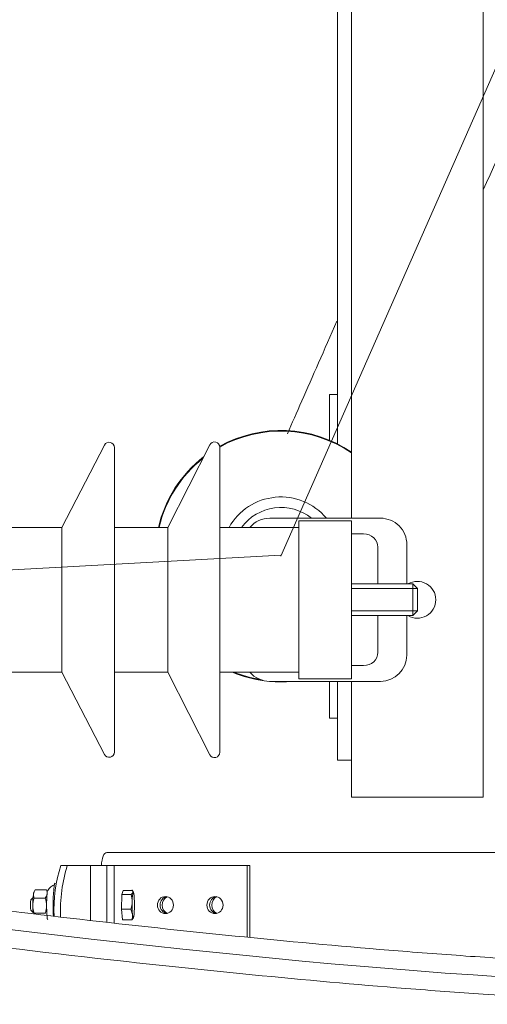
# Model space of a CAD drawing. Header units: millimetres. Extents: x -2674 to -2203, y -551 to -52.
# Tile 9 of 136: x -2399.28 to -2397.5, y -131.15 to -127.4. Entities that reach past the tile are written whole.
import ezdxf
from ezdxf.lldxf.tags import DXFTag

# ---------------------------------------------------------------- set-up
doc = ezdxf.new("R2010")
doc.units = ezdxf.units.MM
doc.layers.add('layer 1', color=7, linetype='Continuous')
tags = doc.linetypes.add('New Line25', pattern=[28.3, 19, -3.1, 3.1, -3.1]).pattern_tags.tags
tags[10:11] = [DXFTag(74, 4), DXFTag(75, 0), DXFTag(340, '0'), DXFTag(46, 1.0), DXFTag(50, 0.0), DXFTag(44, 0.0), DXFTag(45, 0.0)]
tags[8:9] = [DXFTag(74, 4), DXFTag(75, 0), DXFTag(340, '0'), DXFTag(46, 1.0), DXFTag(50, 0.0), DXFTag(44, 0.0), DXFTag(45, 0.0)]
tags[6:7] = [DXFTag(74, 4), DXFTag(75, 0), DXFTag(340, '0'), DXFTag(46, 1.0), DXFTag(50, 0.0), DXFTag(44, 0.0), DXFTag(45, 0.0)]
tags[4:5] = [DXFTag(74, 4), DXFTag(75, 0), DXFTag(340, '0'), DXFTag(46, 1.0), DXFTag(50, 0.0), DXFTag(44, 0.0), DXFTag(45, 0.0)]
tags = doc.linetypes.add('New Line34', pattern=[28.3, 19, -3.1, 3.1, -3.1]).pattern_tags.tags
tags[10:11] = [DXFTag(74, 4), DXFTag(75, 0), DXFTag(340, '0'), DXFTag(46, 1.0), DXFTag(50, 0.0), DXFTag(44, 0.0), DXFTag(45, 0.0)]
tags[8:9] = [DXFTag(74, 4), DXFTag(75, 0), DXFTag(340, '0'), DXFTag(46, 1.0), DXFTag(50, 0.0), DXFTag(44, 0.0), DXFTag(45, 0.0)]
tags[6:7] = [DXFTag(74, 4), DXFTag(75, 0), DXFTag(340, '0'), DXFTag(46, 1.0), DXFTag(50, 0.0), DXFTag(44, 0.0), DXFTag(45, 0.0)]
tags[4:5] = [DXFTag(74, 4), DXFTag(75, 0), DXFTag(340, '0'), DXFTag(46, 1.0), DXFTag(50, 0.0), DXFTag(44, 0.0), DXFTag(45, 0.0)]

msp = doc.modelspace()

# ---------------------------------------------------------------- linework, layer by layer
at = {"layer": 'layer 1', "linetype": 'New Line25', "lineweight": 9}
msp.add_open_spline([(-2398.2846, -129.4437), (-2398.2846, -129.4437), (-2398.2846, -129.4437), (-2398.2846, -129.4437), (-2398.2846, -129.4437), (-2398.2846, -129.4437), (-2394.9167, -121.784), (-2394.9167, -121.784), (-2394.9167, -121.784), (-2394.9167, -121.784), (-2394.9167, -121.784), (-2394.9167, -121.784), (-2394.9167, -121.784), (-2394.9167, -121.784), (-2395.0304, -121.784), (-2395.0304, -121.784), (-2395.0304, -121.784), (-2395.0304, -121.784), (-2395.0304, -121.784), (-2395.0304, -121.784), (-2395.0304, -121.784), (-2395.0304, -121.784), (-2395.7522, -120.719), (-2395.7522, -120.719), (-2395.7522, -120.719), (-2395.7522, -120.719), (-2395.7522, -120.719), (-2395.7522, -120.719)], degree=3, knots=[0, 0, 0, 0, 0.125, 0.125, 0.125, 0.125, 0.25, 0.25, 0.25, 0.25, 0.375, 0.375, 0.375, 0.375, 0.5, 0.5, 0.5, 0.5, 0.625, 0.625, 0.625, 0.625, 0.75, 0.75, 0.75, 0.75, 1, 1, 1, 1], dxfattribs=at)
at = {"layer": 'layer 1', "lineweight": 9}
for points in [[(-2398.0699, -126.5229), (-2398.0699, -126.5229), (-2398.0699, -129.0166), (-2398.0699, -129.0166)], [(-2398.0167, -129.299), (-2398.0167, -129.299), (-2398.0167, -126.53), (-2398.0167, -126.53)], [(-2397.5167, -130.359), (-2397.5167, -130.359), (-2397.5167, -126.5891), (-2397.5167, -126.5891)], [(-2398.0699, -128.829), (-2398.0699, -128.829), (-2398.0999, -128.829), (-2398.0999, -128.829)], [(-2398.0999, -128.829), (-2398.0999, -128.829), (-2398.0999, -129.0028), (-2398.0999, -129.0028)], [(-2398.0699, -129.0166), (-2398.0699, -129.0166), (-2398.0699, -128.829), (-2398.0699, -128.829)], [(-2398.0167, -129.0478), (-2398.166, -128.9467), (-2398.3595, -128.9382), (-2398.517, -129.0259)], [(-2398.0167, -129.0508), (-2398.1657, -128.9491), (-2398.3594, -128.9405), (-2398.5168, -129.0286)], [(-2398.9545, -129.0211), (-2398.9545, -129.0211), (-2399.1156, -129.334), (-2399.1156, -129.334)], [(-2398.9167, -129.0303), (-2398.9167, -129.0303), (-2398.9167, -130.1878), (-2398.9167, -130.1878)], [(-2398.5546, -129.0203), (-2398.5546, -129.0203), (-2398.7141, -129.334), (-2398.7141, -129.334)], [(-2398.5167, -129.0294), (-2398.5167, -129.0294), (-2398.5167, -130.1887), (-2398.5167, -130.1887)], [(-2398.5779, -129.0662), (-2398.6641, -129.1332), (-2398.7247, -129.2277), (-2398.7497, -129.334)], [(-2398.5806, -129.0715), (-2398.664, -129.1378), (-2398.7226, -129.2303), (-2398.7471, -129.334)], [(-2398.3267, -129.299), (-2398.356, -129.299), (-2398.3837, -129.3118), (-2398.4027, -129.334)], [(-2398.3267, -129.299), (-2398.3267, -129.299), (-2397.9067, -129.299), (-2397.9067, -129.299)], [(-2399.1156, -129.334), (-2399.1156, -129.334), (-2399.3167, -129.334), (-2399.3167, -129.334)], [(-2399.1156, -129.334), (-2399.1156, -129.334), (-2399.1156, -129.884), (-2399.1156, -129.884)], [(-2398.7141, -129.334), (-2398.7141, -129.334), (-2398.9167, -129.334), (-2398.9167, -129.334)], [(-2398.7141, -129.334), (-2398.7141, -129.334), (-2398.7141, -129.884), (-2398.7141, -129.884)], [(-2398.2167, -129.334), (-2398.2167, -129.334), (-2398.5167, -129.334), (-2398.5167, -129.334)], [(-2398.2167, -129.309), (-2398.2167, -129.309), (-2398.2167, -129.334), (-2398.2167, -129.334)], [(-2398.0167, -129.309), (-2398.0167, -129.309), (-2398.2167, -129.309), (-2398.2167, -129.309)], [(-2398.2167, -129.334), (-2398.2167, -129.334), (-2398.2167, -129.884), (-2398.2167, -129.884)], [(-2398.0167, -129.309), (-2398.0167, -129.309), (-2398.0167, -129.909), (-2398.0167, -129.909)], [(-2398.0167, -129.359), (-2398.0167, -129.359), (-2397.9706, -129.359), (-2397.9706, -129.359)], [(-2397.9167, -129.409), (-2397.9167, -129.409), (-2397.9167, -129.549), (-2397.9167, -129.549)], [(-2397.8067, -129.399), (-2397.8067, -129.399), (-2397.8067, -129.549), (-2397.8067, -129.549)], [(-2397.7842, -129.549), (-2397.7842, -129.549), (-2398.0167, -129.549), (-2398.0167, -129.549)], [(-2397.7667, -129.5665), (-2397.7667, -129.5665), (-2398.0167, -129.5665), (-2398.0167, -129.5665)], [(-2397.7842, -129.549), (-2397.7842, -129.549), (-2397.7842, -129.669), (-2397.7842, -129.669)], [(-2397.7667, -129.5665), (-2397.7667, -129.5665), (-2397.7842, -129.549), (-2397.7842, -129.549)], [(-2397.7667, -129.6515), (-2397.7667, -129.6515), (-2397.7667, -129.5665), (-2397.7667, -129.5665)], [(-2397.7667, -129.6515), (-2397.7667, -129.6515), (-2398.0167, -129.6515), (-2398.0167, -129.6515)], [(-2398.0167, -129.669), (-2398.0167, -129.669), (-2397.7842, -129.669), (-2397.7842, -129.669)], [(-2397.9167, -129.669), (-2397.9167, -129.669), (-2397.9167, -129.809), (-2397.9167, -129.809)], [(-2397.8067, -129.669), (-2397.8067, -129.669), (-2397.8067, -129.819), (-2397.8067, -129.819)], [(-2397.7842, -129.669), (-2397.7842, -129.669), (-2397.7667, -129.6515), (-2397.7667, -129.6515)], [(-2397.9067, -129.919), (-2397.8515, -129.919), (-2397.8067, -129.8743), (-2397.8067, -129.819)], [(-2397.9706, -129.859), (-2397.9706, -129.859), (-2398.0167, -129.859), (-2398.0167, -129.859)], [(-2399.3167, -129.884), (-2399.3167, -129.884), (-2399.1156, -129.884), (-2399.1156, -129.884)], [(-2399.1156, -129.884), (-2399.1156, -129.884), (-2398.9545, -130.1969), (-2398.9545, -130.1969)], [(-2398.9167, -129.884), (-2398.9167, -129.884), (-2398.7141, -129.884), (-2398.7141, -129.884)], [(-2398.7141, -129.884), (-2398.7141, -129.884), (-2398.5546, -130.1978), (-2398.5546, -130.1978)], [(-2398.5167, -129.884), (-2398.5167, -129.884), (-2398.2167, -129.884), (-2398.2167, -129.884)], [(-2398.4689, -129.884), (-2398.4301, -129.9002), (-2398.3893, -129.9113), (-2398.3476, -129.9168)], [(-2398.4624, -129.884), (-2398.4307, -129.8968), (-2398.3976, -129.9061), (-2398.3639, -129.9119)], [(-2398.4027, -129.884), (-2398.3837, -129.9062), (-2398.356, -129.919), (-2398.3267, -129.919)], [(-2398.2167, -129.884), (-2398.2167, -129.884), (-2398.2167, -129.909), (-2398.2167, -129.909)], [(-2398.328, -129.919), (-2398.2992, -129.9216), (-2398.2702, -129.9216), (-2398.2413, -129.919)], [(-2397.9067, -129.919), (-2397.9067, -129.919), (-2398.3267, -129.919), (-2398.3267, -129.919)], [(-2398.2167, -129.909), (-2398.2167, -129.909), (-2398.0167, -129.909), (-2398.0167, -129.909)], [(-2398.0999, -129.919), (-2398.0999, -129.919), (-2398.0999, -130.0586), (-2398.0999, -130.0586)], [(-2398.0699, -130.0586), (-2398.0699, -130.0586), (-2398.0699, -129.919), (-2398.0699, -129.919)], [(-2398.0699, -129.919), (-2398.0699, -129.919), (-2398.0699, -130.219), (-2398.0699, -130.219)], [(-2398.0167, -130.359), (-2398.0167, -130.359), (-2398.0167, -129.919), (-2398.0167, -129.919)], [(-2398.0999, -130.0586), (-2398.0999, -130.0586), (-2398.0699, -130.0586), (-2398.0699, -130.0586)], [(-2398.0699, -130.219), (-2398.0699, -130.219), (-2398.0167, -130.219), (-2398.0167, -130.219)], [(-2397.5167, -130.359), (-2397.5167, -130.359), (-2398.0167, -130.359), (-2398.0167, -130.359)], [(-2398.9458, -130.5691), (-2398.9558, -130.5691), (-2398.9643, -130.5902), (-2398.966, -130.6191)], [(-2398.9458, -130.5691), (-2398.9458, -130.5691), (-2396.0764, -130.5691), (-2396.0764, -130.5691)], [(-2399.1201, -130.6191), (-2399.1392, -130.6777), (-2399.1481, -130.7451), (-2399.1455, -130.8127)], [(-2399.0954, -130.6191), (-2399.1147, -130.6784), (-2399.1235, -130.7466), (-2399.1207, -130.8149)], [(-2399.0954, -130.6191), (-2399.0954, -130.6191), (-2399.1201, -130.6191), (-2399.1201, -130.6191)], [(-2399.0954, -130.6191), (-2399.0954, -130.6191), (-2399.0162, -130.6191), (-2399.0162, -130.6191)], [(-2399.0162, -130.6191), (-2399.0162, -130.6191), (-2399.0077, -130.6191), (-2399.0077, -130.6191)], [(-2399.0041, -130.6191), (-2399.0041, -130.6191), (-2399.0077, -130.6191), (-2399.0077, -130.6191)], [(-2399.0077, -130.6191), (-2399.0077, -130.6191), (-2399.0077, -130.8274), (-2399.0077, -130.8274)], [(-2399.0041, -130.6191), (-2399.0041, -130.6191), (-2398.9454, -130.6191), (-2398.9454, -130.6191)], [(-2398.9454, -130.8345), (-2398.9454, -130.8345), (-2398.9454, -130.6191), (-2398.9454, -130.6191)], [(-2398.9172, -130.6191), (-2398.9172, -130.6191), (-2398.9454, -130.6191), (-2398.9454, -130.6191)], [(-2398.9172, -130.8375), (-2398.9172, -130.8375), (-2398.9172, -130.6191), (-2398.9172, -130.6191)], [(-2398.9153, -130.6191), (-2398.9153, -130.6191), (-2398.9172, -130.6191), (-2398.9172, -130.6191)], [(-2398.9072, -130.6191), (-2398.9072, -130.6191), (-2398.9153, -130.6191), (-2398.9153, -130.6191)], [(-2398.8492, -130.6191), (-2398.8492, -130.6191), (-2398.9072, -130.6191), (-2398.9072, -130.6191)], [(-2398.8091, -130.6191), (-2398.8091, -130.6191), (-2398.8492, -130.6191), (-2398.8492, -130.6191)], [(-2398.4127, -130.6191), (-2398.4127, -130.6191), (-2398.8091, -130.6191), (-2398.8091, -130.6191)], [(-2398.4127, -130.8911), (-2398.4127, -130.8911), (-2398.4127, -130.6191), (-2398.4127, -130.6191)], [(-2398.4127, -130.6191), (-2398.4127, -130.6191), (-2398.4025, -130.6191), (-2398.4025, -130.6191)], [(-2398.4025, -130.8922), (-2398.4025, -130.8922), (-2398.4025, -130.6191), (-2398.4025, -130.6191)], [(-2399.1422, -130.6911), (-2399.1535, -130.6954), (-2399.1631, -130.7032), (-2399.1696, -130.7133)], [(-2399.2173, -130.7114), (-2399.2244, -130.7201), (-2399.226, -130.732), (-2399.2216, -130.7423)], [(-2399.2197, -130.7151), (-2399.2197, -130.7151), (-2399.2223, -130.7198), (-2399.2223, -130.7198)], [(-2399.2173, -130.7114), (-2399.2173, -130.7114), (-2399.1745, -130.7114), (-2399.1745, -130.7114)], [(-2399.1788, -130.7423), (-2399.1718, -130.7336), (-2399.1701, -130.7217), (-2399.1745, -130.7114)], [(-2398.8884, -130.7284), (-2398.8884, -130.7284), (-2398.8897, -130.7843), (-2398.8897, -130.7843)], [(-2398.8836, -130.7132), (-2398.8836, -130.7132), (-2398.8884, -130.7284), (-2398.8884, -130.7284)], [(-2398.853, -130.7284), (-2398.853, -130.7284), (-2398.8884, -130.7284), (-2398.8884, -130.7284)], [(-2398.8482, -130.7132), (-2398.8482, -130.7132), (-2398.8836, -130.7132), (-2398.8836, -130.7132)], [(-2398.8492, -130.7564), (-2398.8491, -130.7469), (-2398.8504, -130.7375), (-2398.853, -130.7284)], [(-2398.8461, -130.7208), (-2398.8476, -130.7255), (-2398.8488, -130.7391), (-2398.8492, -130.7564)], [(-2398.8443, -130.7197), (-2398.8443, -130.7197), (-2398.8489, -130.7117), (-2398.8489, -130.7117)], [(-2398.8482, -130.7132), (-2398.8482, -130.7132), (-2398.8461, -130.7208), (-2398.8461, -130.7208)], [(-2398.8419, -130.7336), (-2398.843, -130.721), (-2398.8446, -130.7161), (-2398.8461, -130.7208)], [(-2399.2252, -130.7406), (-2399.2252, -130.7406), (-2399.2337, -130.7492), (-2399.2337, -130.7492)], [(-2399.2216, -130.7423), (-2399.2274, -130.7611), (-2399.2273, -130.7812), (-2399.2214, -130.7999)], [(-2399.2258, -130.753), (-2399.2263, -130.7628), (-2399.2263, -130.7753), (-2399.2258, -130.7852)], [(-2399.2216, -130.7423), (-2399.2216, -130.7423), (-2399.1788, -130.7423), (-2399.1788, -130.7423)], [(-2399.1786, -130.7999), (-2399.1728, -130.7811), (-2399.1728, -130.761), (-2399.1788, -130.7423)], [(-2398.8543, -130.7843), (-2398.8513, -130.7753), (-2398.8495, -130.7659), (-2398.8492, -130.7564)], [(-2398.8492, -130.7564), (-2398.8496, -130.7736), (-2398.8492, -130.792), (-2398.8481, -130.8046)], [(-2398.8408, -130.7818), (-2398.8404, -130.7645), (-2398.8408, -130.7461), (-2398.8419, -130.7336)], [(-2399.2337, -130.789), (-2399.2337, -130.789), (-2399.2238, -130.799), (-2399.2238, -130.799)], [(-2399.2214, -130.7999), (-2399.2214, -130.7999), (-2399.1786, -130.7999), (-2399.1786, -130.7999)], [(-2398.8897, -130.7843), (-2398.8897, -130.7843), (-2398.8861, -130.8249), (-2398.8861, -130.8249)], [(-2398.8543, -130.7843), (-2398.8543, -130.7843), (-2398.8897, -130.7843), (-2398.8897, -130.7843)], [(-2398.8543, -130.7843), (-2398.8543, -130.7843), (-2398.8481, -130.8046), (-2398.8481, -130.8046)], [(-2398.8438, -130.8173), (-2398.8423, -130.8126), (-2398.8412, -130.7991), (-2398.8408, -130.7818)], [(-2399.1718, -130.823), (-2399.1718, -130.823), (-2399.1708, -130.8212), (-2399.1708, -130.8212)], [(-2398.8507, -130.8249), (-2398.8507, -130.8249), (-2398.8861, -130.8249), (-2398.8861, -130.8249)], [(-2398.8507, -130.8249), (-2398.8485, -130.8184), (-2398.8475, -130.8115), (-2398.8481, -130.8046)], [(-2398.8507, -130.8249), (-2398.8507, -130.8249), (-2398.8438, -130.8173), (-2398.8438, -130.8173)], [(-2398.8481, -130.8046), (-2398.847, -130.8172), (-2398.8453, -130.822), (-2398.8438, -130.8173)]]:
    msp.add_open_spline(points, degree=3, dxfattribs=at)
for points, knots in [([(-2397.5175, -128.0517), (-2397.4455, -127.8964), (-2397.3802, -127.755), (-2397.31, -127.6013), (-2397.31, -127.6013), (-2397.2235, -127.412), (-2397.1297, -127.204), (-2397.0359, -126.9951), (-2397.0359, -126.9951), (-2396.9827, -126.8767), (-2396.9295, -126.758), (-2396.8761, -126.6386)], [0, 0, 0, 0, 0.25, 0.25, 0.25, 0.25, 0.5, 0.5, 0.5, 0.5, 1, 1, 1, 1]), ([(-2398.0722, -128.5508), (-2398.1201, -128.6597), (-2398.1648, -128.7614), (-2398.2053, -128.8535), (-2398.2053, -128.8535), (-2398.2246, -128.8974), (-2398.2429, -128.9391), (-2398.2601, -128.9782)], [0, 0, 0, 0, 0.333333, 0.333333, 0.333333, 0.333333, 1, 1, 1, 1]), ([(-2398.5167, -129.0294), (-2398.5167, -129.0201), (-2398.5231, -129.0121), (-2398.5321, -129.0099), (-2398.5321, -129.0099), (-2398.5411, -129.0077), (-2398.5504, -129.012), (-2398.5546, -129.0203)], [0, 0, 0, 0, 0.333333, 0.333333, 0.333333, 0.333333, 1, 1, 1, 1]), ([(-2398.9167, -129.0303), (-2398.9167, -129.021), (-2398.9231, -129.013), (-2398.932, -129.0108), (-2398.932, -129.0108), (-2398.941, -129.0086), (-2398.9503, -129.0129), (-2398.9545, -129.0211)], [0, 0, 0, 0, 0.333333, 0.333333, 0.333333, 0.333333, 1, 1, 1, 1]), ([(-2398.112, -129.299), (-2398.1595, -129.2421), (-2398.232, -129.2123), (-2398.3059, -129.2193), (-2398.3059, -129.2193), (-2398.3797, -129.2263), (-2398.4453, -129.2692), (-2398.4813, -129.334)], [0, 0, 0, 0, 0.333333, 0.333333, 0.333333, 0.333333, 1, 1, 1, 1]), ([(-2398.1688, -129.299), (-2398.2082, -129.2674), (-2398.2588, -129.2533), (-2398.3088, -129.2599), (-2398.3088, -129.2599), (-2398.3589, -129.2665), (-2398.4041, -129.2933), (-2398.4339, -129.334)], [0, 0, 0, 0, 0.333333, 0.333333, 0.333333, 0.333333, 1, 1, 1, 1]), ([(-2397.8067, -129.399), (-2397.8067, -129.3725), (-2397.8173, -129.3471), (-2397.836, -129.3283), (-2397.836, -129.3283), (-2397.8548, -129.3096), (-2397.8802, -129.299), (-2397.9067, -129.299)], [0, 0, 0, 0, 0.333333, 0.333333, 0.333333, 0.333333, 1, 1, 1, 1]), ([(-2397.9167, -129.409), (-2397.9167, -129.3958), (-2397.9224, -129.383), (-2397.9325, -129.3737), (-2397.9325, -129.3737), (-2397.9426, -129.3643), (-2397.9563, -129.359), (-2397.9706, -129.359)], [0, 0, 0, 0, 0.333333, 0.333333, 0.333333, 0.333333, 1, 1, 1, 1]), ([(-2401.1309, -129.5249), (-2401.1333, -129.5251), (-2401.1357, -129.5252), (-2401.1381, -129.5253), (-2401.1381, -129.5253), (-2401.1817, -129.5277), (-2401.2207, -129.5298), (-2401.254, -129.5317), (-2401.254, -129.5317), (-2401.2874, -129.5335), (-2401.3151, -129.535), (-2401.3374, -129.5362), (-2401.3374, -129.5362), (-2401.3598, -129.5374), (-2401.3767, -129.5382), (-2401.383, -129.5387), (-2401.383, -129.5387), (-2401.3893, -129.5391), (-2401.3846, -129.5391), (-2401.3965, -129.539), (-2401.3965, -129.539), (-2401.4081, -129.5389), (-2401.4355, -129.5388), (-2401.4796, -129.5386), (-2401.4796, -129.5386), (-2401.5225, -129.5383), (-2401.5811, -129.538), (-2401.6534, -129.5377), (-2401.6534, -129.5377), (-2401.7257, -129.5373), (-2401.8116, -129.537), (-2401.9081, -129.5365), (-2401.9081, -129.5365), (-2402.0053, -129.5361), (-2402.1131, -129.5357), (-2402.2283, -129.5353), (-2402.2283, -129.5353), (-2402.3838, -129.5348), (-2402.5529, -129.5342), (-2402.7289, -129.5338), (-2402.7289, -129.5338), (-2402.9065, -129.5333), (-2403.0912, -129.533), (-2403.2783, -129.5327), (-2403.2783, -129.5327), (-2403.4663, -129.5325), (-2403.6568, -129.5324), (-2403.846, -129.5325), (-2403.846, -129.5325), (-2404.0349, -129.5326), (-2404.2225, -129.5329), (-2404.4049, -129.5334), (-2404.4049, -129.5334), (-2404.5867, -129.5339), (-2404.7634, -129.5346), (-2404.9304, -129.5357), (-2404.9304, -129.5357), (-2405.0967, -129.5367), (-2405.2534, -129.5381), (-2405.3959, -129.5397), (-2405.3959, -129.5397), (-2405.5394, -129.5414), (-2405.6687, -129.5434), (-2405.7846, -129.5459), (-2405.7846, -129.5459), (-2405.9051, -129.5485), (-2406.011, -129.5516), (-2406.1032, -129.5553), (-2406.1032, -129.5553), (-2406.1983, -129.5591), (-2406.2787, -129.5635), (-2406.3451, -129.5689), (-2406.3451, -129.5689), (-2406.3739, -129.5712), (-2406.4001, -129.5736), (-2406.4239, -129.5763), (-2406.4239, -129.5763), (-2406.4474, -129.5789), (-2406.4687, -129.5817), (-2406.4884, -129.5851), (-2406.4884, -129.5851), (-2406.5074, -129.5884), (-2406.525, -129.5921), (-2406.5404, -129.5964), (-2406.5404, -129.5964), (-2406.5551, -129.6004), (-2406.5678, -129.6049), (-2406.5804, -129.6113), (-2406.5804, -129.6113), (-2406.5912, -129.6168), (-2406.6019, -129.6237), (-2406.6117, -129.6354), (-2406.6117, -129.6354), (-2406.6191, -129.6441), (-2406.6259, -129.6556), (-2406.6292, -129.6687), (-2406.6292, -129.6687), (-2406.632, -129.68), (-2406.6321, -129.6924), (-2406.6298, -129.7036), (-2406.6298, -129.7036), (-2406.6278, -129.7132), (-2406.6239, -129.7219), (-2406.6198, -129.729), (-2406.6198, -129.729), (-2406.6137, -129.7392), (-2406.607, -129.7461), (-2406.5998, -129.7522), (-2406.5998, -129.7522), (-2406.5902, -129.7602), (-2406.5798, -129.7668), (-2406.5685, -129.7727), (-2406.5685, -129.7727), (-2406.5552, -129.7797), (-2406.5407, -129.7857), (-2406.5241, -129.7919), (-2406.5241, -129.7919), (-2406.508, -129.7978), (-2406.4899, -129.8037), (-2406.4701, -129.8096), (-2406.4701, -129.8096), (-2406.434, -129.8203), (-2406.3922, -129.8308), (-2406.3449, -129.8418), (-2406.3449, -129.8418), (-2406.3015, -129.8518), (-2406.2534, -129.8621), (-2406.1996, -129.8731), (-2406.1996, -129.8731), (-2406.121, -129.8891), (-2406.03, -129.9064), (-2405.9267, -129.9252), (-2405.9267, -129.9252), (-2405.8261, -129.9434), (-2405.7139, -129.9631), (-2405.5896, -129.9842), (-2405.5896, -129.9842), (-2405.4654, -130.0054), (-2405.3292, -130.028), (-2405.1808, -130.0524), (-2405.1808, -130.0524), (-2405.0327, -130.0766), (-2404.8725, -130.1026), (-2404.7003, -130.1302), (-2404.7003, -130.1302), (-2404.5282, -130.1578), (-2404.3443, -130.1872), (-2404.1491, -130.2183), (-2404.1491, -130.2183), (-2403.9537, -130.2495), (-2403.7471, -130.2824), (-2403.5304, -130.3169), (-2403.5304, -130.3169), (-2403.3124, -130.3516), (-2403.0842, -130.388), (-2402.8487, -130.4253), (-2402.8487, -130.4253), (-2402.6124, -130.4626), (-2402.3687, -130.5009), (-2402.1195, -130.5394), (-2402.1195, -130.5394), (-2401.8698, -130.5779), (-2401.6146, -130.6167), (-2401.3555, -130.6551), (-2401.3555, -130.6551), (-2401.0966, -130.6935), (-2400.8339, -130.7316), (-2400.5693, -130.7686), (-2400.5693, -130.7686), (-2400.3051, -130.8055), (-2400.0389, -130.8414), (-2399.7729, -130.8756), (-2399.7729, -130.8756), (-2399.5077, -130.9096), (-2399.2427, -130.9419), (-2398.9807, -130.9716), (-2398.9807, -130.9716), (-2398.7827, -130.994), (-2398.5865, -131.0149), (-2398.3935, -131.0339), (-2398.3935, -131.0339), (-2398.1951, -131.0534), (-2398, -131.071), (-2397.8104, -131.086), (-2397.8104, -131.086), (-2397.7108, -131.0939), (-2397.6127, -131.1011), (-2397.5167, -131.1075), (-2397.5167, -131.1075), (-2397.4058, -131.115), (-2397.2977, -131.1214), (-2397.1912, -131.1268), (-2397.1912, -131.1268), (-2397.0684, -131.1331), (-2396.9478, -131.138), (-2396.8376, -131.141), (-2396.8376, -131.141), (-2396.7117, -131.1445), (-2396.5993, -131.1454), (-2396.4669, -131.1462)], [0, 0, 0, 0, 0.019608, 0.019608, 0.019608, 0.019608, 0.039216, 0.039216, 0.039216, 0.039216, 0.058824, 0.058824, 0.058824, 0.058824, 0.078431, 0.078431, 0.078431, 0.078431, 0.098039, 0.098039, 0.098039, 0.098039, 0.117647, 0.117647, 0.117647, 0.117647, 0.137255, 0.137255, 0.137255, 0.137255, 0.156863, 0.156863, 0.156863, 0.156863, 0.176471, 0.176471, 0.176471, 0.176471, 0.196078, 0.196078, 0.196078, 0.196078, 0.215686, 0.215686, 0.215686, 0.215686, 0.235294, 0.235294, 0.235294, 0.235294, 0.254902, 0.254902, 0.254902, 0.254902, 0.27451, 0.27451, 0.27451, 0.27451, 0.294118, 0.294118, 0.294118, 0.294118, 0.313725, 0.313725, 0.313725, 0.313725, 0.333333, 0.333333, 0.333333, 0.333333, 0.352941, 0.352941, 0.352941, 0.352941, 0.372549, 0.372549, 0.372549, 0.372549, 0.392157, 0.392157, 0.392157, 0.392157, 0.411765, 0.411765, 0.411765, 0.411765, 0.431373, 0.431373, 0.431373, 0.431373, 0.45098, 0.45098, 0.45098, 0.45098, 0.470588, 0.470588, 0.470588, 0.470588, 0.490196, 0.490196, 0.490196, 0.490196, 0.509804, 0.509804, 0.509804, 0.509804, 0.529412, 0.529412, 0.529412, 0.529412, 0.54902, 0.54902, 0.54902, 0.54902, 0.568627, 0.568627, 0.568627, 0.568627, 0.588235, 0.588235, 0.588235, 0.588235, 0.607843, 0.607843, 0.607843, 0.607843, 0.627451, 0.627451, 0.627451, 0.627451, 0.647059, 0.647059, 0.647059, 0.647059, 0.666667, 0.666667, 0.666667, 0.666667, 0.686275, 0.686275, 0.686275, 0.686275, 0.705882, 0.705882, 0.705882, 0.705882, 0.72549, 0.72549, 0.72549, 0.72549, 0.745098, 0.745098, 0.745098, 0.745098, 0.764706, 0.764706, 0.764706, 0.764706, 0.784314, 0.784314, 0.784314, 0.784314, 0.803922, 0.803922, 0.803922, 0.803922, 0.823529, 0.823529, 0.823529, 0.823529, 0.843137, 0.843137, 0.843137, 0.843137, 0.862745, 0.862745, 0.862745, 0.862745, 0.882353, 0.882353, 0.882353, 0.882353, 0.901961, 0.901961, 0.901961, 0.901961, 0.921569, 0.921569, 0.921569, 0.921569, 0.941176, 0.941176, 0.941176, 0.941176, 0.960784, 0.960784, 0.960784, 0.960784, 1, 1, 1, 1]), ([(-2397.6967, -129.609), (-2397.6967, -129.5838), (-2397.7103, -129.5605), (-2397.7323, -129.5481), (-2397.7323, -129.5481), (-2397.7542, -129.5357), (-2397.7812, -129.536), (-2397.8028, -129.549)], [0, 0, 0, 0, 0.333333, 0.333333, 0.333333, 0.333333, 1, 1, 1, 1]), ([(-2397.8028, -129.669), (-2397.7812, -129.682), (-2397.7542, -129.6824), (-2397.7323, -129.6699), (-2397.7323, -129.6699), (-2397.7103, -129.6575), (-2397.6967, -129.6343), (-2397.6967, -129.609)], [0, 0, 0, 0, 0.333333, 0.333333, 0.333333, 0.333333, 1, 1, 1, 1]), ([(-2396.4958, -131.006), (-2396.615, -131.0052), (-2396.7192, -131.0042), (-2396.8351, -131.001), (-2396.8351, -131.001), (-2396.9446, -130.998), (-2397.0646, -130.9931), (-2397.1867, -130.9869), (-2397.1867, -130.9869), (-2397.2927, -130.9814), (-2397.4004, -130.975), (-2397.5108, -130.9676), (-2397.5108, -130.9676), (-2397.6065, -130.9612), (-2397.7043, -130.954), (-2397.8037, -130.9461), (-2397.8037, -130.9461), (-2397.9931, -130.931), (-2398.188, -130.9135), (-2398.3863, -130.8939), (-2398.3863, -130.8939), (-2398.5793, -130.8749), (-2398.7756, -130.854), (-2398.9736, -130.8315), (-2398.9736, -130.8315), (-2399.1702, -130.8092), (-2399.3684, -130.7854), (-2399.5672, -130.7605), (-2399.5672, -130.7605), (-2399.7664, -130.7356), (-2399.9661, -130.7096), (-2400.1653, -130.6827), (-2400.1653, -130.6827), (-2400.3649, -130.6558), (-2400.564, -130.6282), (-2400.7617, -130.6), (-2400.7617, -130.6), (-2400.9596, -130.5719), (-2401.1561, -130.5432), (-2401.3504, -130.5144), (-2401.3504, -130.5144), (-2401.6097, -130.4759), (-2401.8651, -130.437), (-2402.1149, -130.3984), (-2402.1149, -130.3984), (-2402.3645, -130.3599), (-2402.6084, -130.3216), (-2402.8446, -130.2842), (-2402.8446, -130.2842), (-2403.0801, -130.2469), (-2403.308, -130.2106), (-2403.5259, -130.1758), (-2403.5259, -130.1758), (-2403.7427, -130.1413), (-2403.9496, -130.1084), (-2404.145, -130.0772), (-2404.145, -130.0772), (-2404.3402, -130.0461), (-2404.5239, -130.0168), (-2404.6955, -129.9892), (-2404.6955, -129.9892), (-2404.8672, -129.9616), (-2405.0269, -129.9358), (-2405.1742, -129.9116), (-2405.1742, -129.9116), (-2405.3219, -129.8874), (-2405.4573, -129.8648), (-2405.5804, -129.8438), (-2405.5804, -129.8438), (-2405.7037, -129.8228), (-2405.8148, -129.8033), (-2405.9137, -129.7853), (-2405.9137, -129.7853), (-2406.0154, -129.7667), (-2406.1042, -129.7497), (-2406.1807, -129.734), (-2406.1807, -129.734), (-2406.2144, -129.7271), (-2406.2457, -129.7205), (-2406.2743, -129.7142), (-2406.2743, -129.7142), (-2406.3042, -129.7076), (-2406.3313, -129.7013), (-2406.3552, -129.6954), (-2406.3552, -129.6954), (-2406.3808, -129.6892), (-2406.4029, -129.6835), (-2406.4216, -129.6783), (-2406.4216, -129.6783), (-2406.4415, -129.6728), (-2406.4577, -129.668), (-2406.4704, -129.664), (-2406.4704, -129.664), (-2406.4828, -129.66), (-2406.4918, -129.6569), (-2406.4958, -129.6558), (-2406.4958, -129.6558), (-2406.4988, -129.6551), (-2406.499, -129.6555), (-2406.4966, -129.6619), (-2406.4966, -129.6619), (-2406.495, -129.6661), (-2406.4923, -129.6728), (-2406.4917, -129.6809), (-2406.4917, -129.6809), (-2406.491, -129.6915), (-2406.4937, -129.7045), (-2406.4969, -129.7131), (-2406.4969, -129.7131), (-2406.5014, -129.7252), (-2406.5066, -129.7287), (-2406.5061, -129.7297), (-2406.5061, -129.7297), (-2406.5054, -129.7309), (-2406.4954, -129.7281), (-2406.4809, -129.7253), (-2406.4809, -129.7253), (-2406.4656, -129.7224), (-2406.4453, -129.7195), (-2406.4187, -129.7164), (-2406.4187, -129.7164), (-2406.3913, -129.7133), (-2406.3571, -129.71), (-2406.3177, -129.707), (-2406.3177, -129.707), (-2406.2529, -129.7021), (-2406.1739, -129.698), (-2406.0795, -129.6944), (-2406.0795, -129.6944), (-2405.9882, -129.6909), (-2405.8826, -129.6879), (-2405.7625, -129.6854), (-2405.7625, -129.6854), (-2405.6469, -129.683), (-2405.5179, -129.6811), (-2405.3748, -129.6794), (-2405.3748, -129.6794), (-2405.2325, -129.6778), (-2405.0763, -129.6765), (-2404.9107, -129.6755), (-2404.9107, -129.6755), (-2404.7441, -129.6745), (-2404.568, -129.6738), (-2404.3869, -129.6733), (-2404.3869, -129.6733), (-2404.205, -129.6728), (-2404.0181, -129.6725), (-2403.8298, -129.6725), (-2403.8298, -129.6725), (-2403.6411, -129.6724), (-2403.4511, -129.6725), (-2403.2636, -129.6727), (-2403.2636, -129.6727), (-2403.0766, -129.673), (-2402.8922, -129.6733), (-2402.715, -129.6738), (-2402.715, -129.6738), (-2402.539, -129.6742), (-2402.3702, -129.6748), (-2402.2151, -129.6753), (-2402.2151, -129.6753), (-2402.1, -129.6757), (-2401.9925, -129.6762), (-2401.8958, -129.6766), (-2401.8958, -129.6766), (-2401.7996, -129.677), (-2401.7141, -129.6774), (-2401.6427, -129.6777), (-2401.6427, -129.6777), (-2401.5814, -129.678), (-2401.5306, -129.6783), (-2401.4904, -129.6784), (-2401.4904, -129.6784), (-2401.4493, -129.6786), (-2401.4193, -129.6788), (-2401.4041, -129.6789), (-2401.4041, -129.6789), (-2401.3883, -129.679), (-2401.3881, -129.6791), (-2401.3839, -129.6789), (-2401.3839, -129.6789), (-2401.3797, -129.6787), (-2401.3714, -129.6782), (-2401.358, -129.6775), (-2401.358, -129.6775), (-2401.3447, -129.6768), (-2401.3262, -129.6758), (-2401.3037, -129.6745), (-2401.3037, -129.6745), (-2401.2813, -129.6733), (-2401.2548, -129.6719), (-2401.2245, -129.6702), (-2401.2245, -129.6702), (-2401.218, -129.6699), (-2401.2114, -129.6695), (-2401.2046, -129.6691)], [0, 0, 0, 0, 0.02, 0.02, 0.02, 0.02, 0.04, 0.04, 0.04, 0.04, 0.06, 0.06, 0.06, 0.06, 0.08, 0.08, 0.08, 0.08, 0.1, 0.1, 0.1, 0.1, 0.12, 0.12, 0.12, 0.12, 0.14, 0.14, 0.14, 0.14, 0.16, 0.16, 0.16, 0.16, 0.18, 0.18, 0.18, 0.18, 0.2, 0.2, 0.2, 0.2, 0.22, 0.22, 0.22, 0.22, 0.24, 0.24, 0.24, 0.24, 0.26, 0.26, 0.26, 0.26, 0.28, 0.28, 0.28, 0.28, 0.3, 0.3, 0.3, 0.3, 0.32, 0.32, 0.32, 0.32, 0.34, 0.34, 0.34, 0.34, 0.36, 0.36, 0.36, 0.36, 0.38, 0.38, 0.38, 0.38, 0.4, 0.4, 0.4, 0.4, 0.42, 0.42, 0.42, 0.42, 0.44, 0.44, 0.44, 0.44, 0.46, 0.46, 0.46, 0.46, 0.48, 0.48, 0.48, 0.48, 0.5, 0.5, 0.5, 0.5, 0.52, 0.52, 0.52, 0.52, 0.54, 0.54, 0.54, 0.54, 0.56, 0.56, 0.56, 0.56, 0.58, 0.58, 0.58, 0.58, 0.6, 0.6, 0.6, 0.6, 0.62, 0.62, 0.62, 0.62, 0.64, 0.64, 0.64, 0.64, 0.66, 0.66, 0.66, 0.66, 0.68, 0.68, 0.68, 0.68, 0.7, 0.7, 0.7, 0.7, 0.72, 0.72, 0.72, 0.72, 0.74, 0.74, 0.74, 0.74, 0.76, 0.76, 0.76, 0.76, 0.78, 0.78, 0.78, 0.78, 0.8, 0.8, 0.8, 0.8, 0.82, 0.82, 0.82, 0.82, 0.84, 0.84, 0.84, 0.84, 0.86, 0.86, 0.86, 0.86, 0.88, 0.88, 0.88, 0.88, 0.9, 0.9, 0.9, 0.9, 0.92, 0.92, 0.92, 0.92, 0.94, 0.94, 0.94, 0.94, 0.96, 0.96, 0.96, 0.96, 1, 1, 1, 1]), ([(-2397.9706, -129.859), (-2397.9563, -129.859), (-2397.9426, -129.8538), (-2397.9325, -129.8444), (-2397.9325, -129.8444), (-2397.9224, -129.835), (-2397.9167, -129.8223), (-2397.9167, -129.809)], [0, 0, 0, 0, 0.333333, 0.333333, 0.333333, 0.333333, 1, 1, 1, 1]), ([(-2398.9545, -130.1969), (-2398.9503, -130.2051), (-2398.941, -130.2094), (-2398.932, -130.2072), (-2398.932, -130.2072), (-2398.9231, -130.2051), (-2398.9167, -130.197), (-2398.9167, -130.1878)], [0, 0, 0, 0, 0.333333, 0.333333, 0.333333, 0.333333, 1, 1, 1, 1]), ([(-2398.5546, -130.1978), (-2398.5504, -130.206), (-2398.5411, -130.2103), (-2398.5321, -130.2081), (-2398.5321, -130.2081), (-2398.5231, -130.206), (-2398.5167, -130.1979), (-2398.5167, -130.1887)], [0, 0, 0, 0, 0.333333, 0.333333, 0.333333, 0.333333, 1, 1, 1, 1]), ([(-2399.142, -130.6861), (-2399.1446, -130.6861), (-2399.1469, -130.702), (-2399.1482, -130.7278), (-2399.1482, -130.7278), (-2399.1495, -130.7536), (-2399.1495, -130.7854), (-2399.1482, -130.811)], [0, 0, 0, 0, 0.333333, 0.333333, 0.333333, 0.333333, 1, 1, 1, 1]), ([(-2399.2223, -130.7198), (-2399.2237, -130.7223), (-2399.225, -130.7331), (-2399.2256, -130.7484), (-2399.2256, -130.7484), (-2399.2262, -130.7637), (-2399.2261, -130.7815), (-2399.2253, -130.7958)], [0, 0, 0, 0, 0.333333, 0.333333, 0.333333, 0.333333, 1, 1, 1, 1]), ([(-2399.1722, -130.7273), (-2399.1734, -130.7365), (-2399.1742, -130.7522), (-2399.1742, -130.7691), (-2399.1742, -130.7691), (-2399.1742, -130.7859), (-2399.1734, -130.8016), (-2399.1722, -130.8109)], [0, 0, 0, 0, 0.333333, 0.333333, 0.333333, 0.333333, 1, 1, 1, 1]), ([(-2399.1696, -130.7132), (-2399.172, -130.7168), (-2399.1738, -130.7406), (-2399.1738, -130.7689), (-2399.1738, -130.7689), (-2399.1738, -130.7971), (-2399.172, -130.8211), (-2399.1696, -130.8249)], [0, 0, 0, 0, 0.333333, 0.333333, 0.333333, 0.333333, 1, 1, 1, 1]), ([(-2398.8461, -130.7208), (-2398.8463, -130.7215), (-2398.8467, -130.7221), (-2398.8471, -130.7228), (-2398.8471, -130.7228), (-2398.8475, -130.7234), (-2398.848, -130.724), (-2398.8486, -130.7247), (-2398.8486, -130.7247), (-2398.8497, -130.7259), (-2398.8513, -130.7272), (-2398.853, -130.7284)], [0, 0, 0, 0, 0.25, 0.25, 0.25, 0.25, 0.5, 0.5, 0.5, 0.5, 1, 1, 1, 1]), ([(-2399.2337, -130.7492), (-2399.2346, -130.7501), (-2399.2353, -130.7587), (-2399.2353, -130.7691), (-2399.2353, -130.7691), (-2399.2353, -130.7794), (-2399.2346, -130.7881), (-2399.2337, -130.789)], [0, 0, 0, 0, 0.333333, 0.333333, 0.333333, 0.333333, 1, 1, 1, 1]), ([(-2398.7228, -130.7366), (-2398.7397, -130.7366), (-2398.7534, -130.7511), (-2398.7534, -130.7691), (-2398.7534, -130.7691), (-2398.7534, -130.787), (-2398.7397, -130.8016), (-2398.7228, -130.8016), (-2398.7228, -130.8016), (-2398.706, -130.8016), (-2398.6923, -130.787), (-2398.6923, -130.7691), (-2398.6923, -130.7691), (-2398.6923, -130.7511), (-2398.706, -130.7366), (-2398.7228, -130.7366)], [0, 0, 0, 0, 0.2, 0.2, 0.2, 0.2, 0.4, 0.4, 0.4, 0.4, 0.6, 0.6, 0.6, 0.6, 1, 1, 1, 1]), ([(-2398.7177, -130.737), (-2398.7324, -130.7397), (-2398.7431, -130.7532), (-2398.7431, -130.7691), (-2398.7431, -130.7691), (-2398.7431, -130.7849), (-2398.7324, -130.7985), (-2398.7177, -130.8011)], [0, 0, 0, 0, 0.333333, 0.333333, 0.333333, 0.333333, 1, 1, 1, 1]), ([(-2398.7162, -130.7374), (-2398.7278, -130.7431), (-2398.7352, -130.7555), (-2398.7352, -130.7691), (-2398.7352, -130.7691), (-2398.7352, -130.7827), (-2398.7278, -130.7951), (-2398.7162, -130.8008)], [0, 0, 0, 0, 0.333333, 0.333333, 0.333333, 0.333333, 1, 1, 1, 1]), ([(-2398.5349, -130.7366), (-2398.5518, -130.7366), (-2398.5654, -130.7511), (-2398.5654, -130.7691), (-2398.5654, -130.7691), (-2398.5654, -130.787), (-2398.5518, -130.8016), (-2398.5349, -130.8016), (-2398.5349, -130.8016), (-2398.518, -130.8016), (-2398.5043, -130.787), (-2398.5043, -130.7691), (-2398.5043, -130.7691), (-2398.5043, -130.7511), (-2398.518, -130.7366), (-2398.5349, -130.7366)], [0, 0, 0, 0, 0.2, 0.2, 0.2, 0.2, 0.4, 0.4, 0.4, 0.4, 0.6, 0.6, 0.6, 0.6, 1, 1, 1, 1]), ([(-2398.5298, -130.737), (-2398.5444, -130.7397), (-2398.5552, -130.7532), (-2398.5552, -130.7691), (-2398.5552, -130.7691), (-2398.5552, -130.7849), (-2398.5444, -130.7985), (-2398.5298, -130.8011)], [0, 0, 0, 0, 0.333333, 0.333333, 0.333333, 0.333333, 1, 1, 1, 1]), ([(-2398.5283, -130.7374), (-2398.5398, -130.7431), (-2398.5473, -130.7555), (-2398.5473, -130.7691), (-2398.5473, -130.7691), (-2398.5473, -130.7827), (-2398.5398, -130.7951), (-2398.5283, -130.8008)], [0, 0, 0, 0, 0.333333, 0.333333, 0.333333, 0.333333, 1, 1, 1, 1])]:
    msp.add_open_spline(points, degree=3, knots=knots, dxfattribs=at)
at = {"layer": 'layer 1', "linetype": 'New Line34', "lineweight": 9}
msp.add_open_spline([(-2396.4669, -131.0762), (-2396.4764, -131.0762), (-2396.4859, -131.0762), (-2396.4953, -131.0762), (-2396.4953, -131.0762), (-2398.3529, -131.0762), (-2401.5004, -130.5695), (-2403.5805, -130.238), (-2403.5805, -130.238), (-2406.8077, -129.7237), (-2407.4659, -129.631), (-2405.3038, -129.6087), (-2405.3038, -129.6087), (-2403.922, -129.5945), (-2401.3879, -129.609), (-2401.3879, -129.609), (-2401.3879, -129.609), (-2401.3879, -129.609), (-2401.3879, -129.609), (-2401.3879, -129.609), (-2401.3879, -129.609), (-2401.3879, -129.609), (-2398.2848, -129.4401), (-2398.2848, -129.4401), (-2398.2848, -129.4401), (-2398.2848, -129.4401), (-2398.2848, -129.4401), (-2398.2848, -129.4401)], degree=3, knots=[0, 0, 0, 0, 0.125, 0.125, 0.125, 0.125, 0.25, 0.25, 0.25, 0.25, 0.375, 0.375, 0.375, 0.375, 0.5, 0.5, 0.5, 0.5, 0.625, 0.625, 0.625, 0.625, 0.75, 0.75, 0.75, 0.75, 1, 1, 1, 1], dxfattribs=at)

doc.saveas('drawing.dxf')
